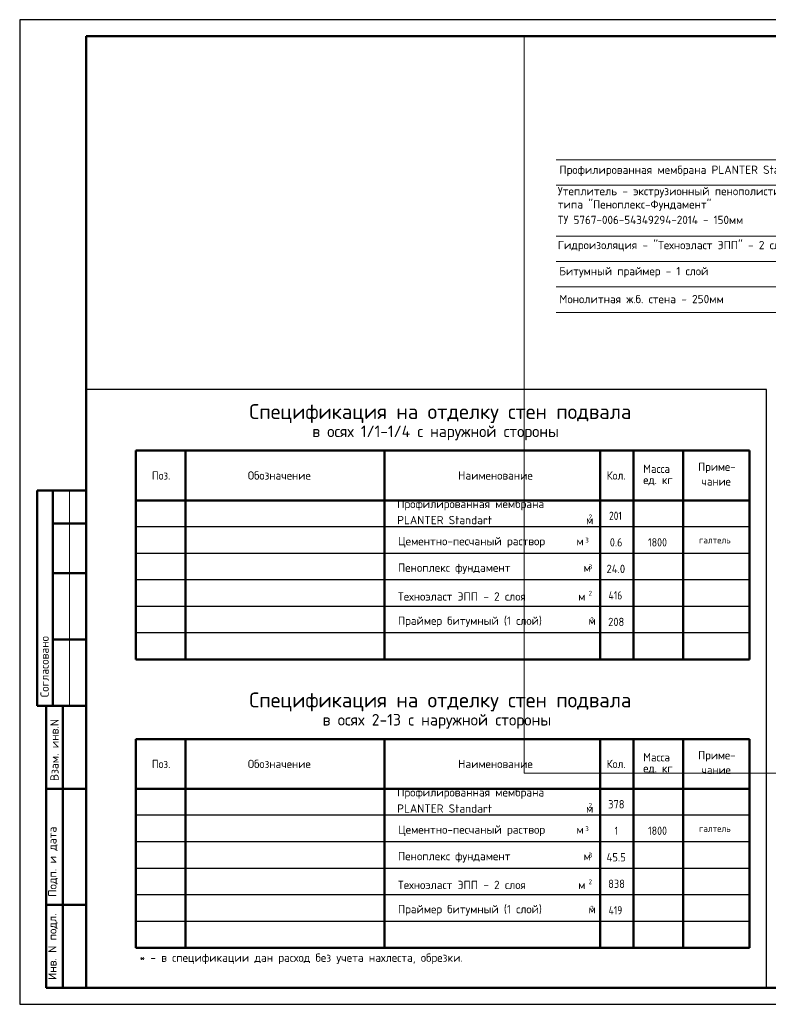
# Model space of a CAD drawing. Header units: millimetres. Extents: x 0 to 42000, y 0 to 29700.
# Tile 1 of 19: x 0 to 22563, y 0 to 29700. Entities that reach past the tile are written whole.
import ezdxf

# ---------------------------------------------------------------- set-up
doc = ezdxf.new("R2010")
doc.units = ezdxf.units.MM
doc.layers.add('Standard', color=7, linetype='Continuous', lineweight=25)
doc.styles.add('ISOCPEUR', font='txt')

msp = doc.modelspace()

# ---------------------------------------------------------------- linework, layer by layer
at = {"layer": 'Standard', "color": 7, "linetype": 'Continuous', "lineweight": 25, "transparency": 33554687}
msp.add_line((2000, 29200), (2000, 1058), dxfattribs=at)
at = {"layer": 'Standard', "color": 7, "linetype": 'Continuous', "lineweight": 13, "transparency": 33554687}
for p, q in [((24413, 25477), (16173, 25477)), ((24413, 24704), (16173, 24704)), ((24413, 23170), (16173, 23170)), ((24413, 22404), (16173, 22404)), ((24413, 22404), (16173, 22404)), ((24413, 21637), (16173, 21637)), ((24413, 20870), (16173, 20870)), ((24413, 20870), (16173, 20870)), ((1500, 15500), (1500, 9000))]:
    msp.add_line(p, q, dxfattribs=at)
at = {"layer": 'Standard', "color": 7, "linetype": 'Continuous', "lineweight": 50, "transparency": 33554687}
for p, q in [((22000, 16701), (3500, 16701)), ((3500, 16701), (3500, 15201)), ((5000, 16701), (5000, 15201)), ((11000, 16701), (11000, 15201)), ((17500, 16701), (17500, 15201)), ((18500, 16701), (18500, 15201)), ((20000, 16701), (20000, 15201)), ((22000, 16701), (22000, 15201)), ((22000, 16701), (22000, 15201)), ((6, 15500), (0, 15500)), ((2000, 15500), (527, 15500)), ((527, 15500), (527, 9000)), ((527, 15500), (527, 9000)), ((1000, 15500), (1000, 9000)), ((22000, 15201), (3500, 15201)), ((3500, 15201), (3500, 10401)), ((5000, 15201), (5000, 10401)), ((11000, 15201), (11000, 10401)), ((17500, 15201), (17500, 10401)), ((18500, 15201), (18500, 10401)), ((20000, 15201), (20000, 10401)), ((22000, 15201), (22000, 10401)), ((2000, 14500), (1000, 14500)), ((2000, 13000), (1000, 13000)), ((2000, 11000), (1000, 11000)), ((22000, 10401), (3500, 10401)), ((0, 9000), (6, 9000)), ((527, 9000), (2000, 9000)), ((800, 500), (800, 9000)), ((800, 500), (800, 9000)), ((1300, 500), (1300, 9000)), ((22000, 8001), (3500, 8001)), ((3500, 8001), (3500, 6501)), ((5000, 8001), (5000, 6501)), ((11000, 8001), (11000, 6501)), ((17500, 8001), (17500, 6501)), ((18500, 8001), (18500, 6501)), ((20000, 8001), (20000, 6501)), ((22000, 8001), (22000, 6501)), ((22000, 8001), (22000, 6501)), ((800, 6500), (2000, 6500)), ((22000, 6501), (3500, 6501)), ((3500, 6501), (3500, 1701)), ((5000, 6501), (5000, 1701)), ((11000, 6501), (11000, 1701)), ((17500, 6501), (17500, 1701)), ((18500, 6501), (18500, 1701)), ((20000, 6501), (20000, 1701)), ((22000, 6501), (22000, 1701)), ((800, 3000), (2000, 3000)), ((22000, 1701), (3500, 1701)), ((2000, 500), (800, 500))]:
    msp.add_line(p, q, dxfattribs=at)
at = {"layer": 'Standard', "color": 7, "linetype": 'Continuous', "lineweight": -3, "transparency": 33554687}
for p, q in [((22000, 15201), (3500, 15201)), ((22000, 14401), (3500, 14401)), ((22000, 13601), (3500, 13601)), ((22000, 12801), (3500, 12801)), ((22000, 12001), (3500, 12001)), ((22000, 11201), (3500, 11201)), ((22000, 6501), (3500, 6501)), ((22000, 5701), (3500, 5701)), ((22000, 4901), (3500, 4901)), ((22000, 4101), (3500, 4101)), ((22000, 3301), (3500, 3301)), ((22000, 2501), (3500, 2501))]:
    msp.add_line(p, q, dxfattribs=at)
at = {"layer": 'Standard', "color": 7, "linetype": 'Continuous', "lineweight": 25, "transparency": 33554687}
msp.add_lwpolyline([(0, 0), (42000, 0), (42000, 29700), (0, 29700), (0, 0)], close=True, dxfattribs=at)
at = {"layer": 'Standard', "color": 7, "linetype": 'Continuous', "lineweight": 50, "transparency": 33554687}
msp.add_lwpolyline([(2000, 29200), (41500, 29200), (41500, 500), (2000, 500), (2000, 29200)], close=True, dxfattribs=at)
at = {"layer": 'Standard', "color": 7, "linetype": 'Continuous', "lineweight": 13, "transparency": 33554687}
for points in [[(41500, 29200), (15200, 29200), (15200, 6972), (41500, 6972), (41500, 29200)], [(16173, 25477), (24413, 25477), (24413, 20870), (16173, 20870)]]:
    msp.add_lwpolyline(points, dxfattribs=at)
at = {"layer": 'Standard', "color": 7, "linetype": 'Continuous', "lineweight": 25, "transparency": 33554687}
msp.add_lwpolyline([(2000, 18546), (2000, 500), (22513, 500), (22513, 18546), (2000, 18546)], dxfattribs=at)

# ---------------------------------------------------------------- texts
at = {"layer": 'Standard', "color": 7, "linetype": 'Continuous', "lineweight": 25, "transparency": 33554687, "attachment_point": 7, "style": 'ISOCPEUR'}
for s, insert, char_height, width in [('\\W0.99;Профилированная\xa0мембрана\xa0PLANTER\xa0Standart', (16265, 24980), 250, 7545.25), ('\\W0.99;Утеплитель\xa0-\xa0экструзионный\xa0пенополистирол', (16219, 24336), 250, 7407.23), ('\\W0.99;типа\xa0"Пеноплекс-Фундамент"\xa0', (16219, 23936), 250, 4996.35), ('\\W0.97;ТУ\xa05767-006-54349294-2014\xa0-\xa0150мм', (16219, 23536), 250, 5918.39), ('\\W0.99;Гидроизоляция\xa0-\xa0"Техноэласт\xa0ЭПП"\xa0-\xa02\xa0слоя', (16219, 22709), 250, 7233.06), ('\\W0.98;Битумный\xa0праймер\xa0-\xa01\xa0слой', (16264, 21923), 250, 4495.06), ('\\W0.99;Монолитная\xa0ж.б.\xa0стена\xa0-\xa0250мм', (16265, 21147), 250, 5171.26), ('\\W0.92;Поз.', (3984, 15826), 250, 727.49), ('\\W0.97;Обозначение', (6876, 15826), 250, 2082.85), ('\\W0.98;Наименование', (13217, 15826), 250, 2320.66), ('\\W0.93;Кол.', (17691, 15826), 250, 740.2), ('\\W0.95;Масса', (18794, 16028), 250, 1043.44), ('\\W0.96;Приме-', (20450, 16022), 250, 1218.73), ('\\W0.95;ед. кг', (18794, 15653), 250, 1042.91), ('\\W0.95;чание', (20550, 15647), 250, 1017.68), ('\\W0.99;Профилированная\xa0мембрана', (11378, 14900), 250, 4520.77), ('\\W0.83;201', (17762, 14610), 250, 577.92), ('\\W0.99;PLANTER\xa0Standart                  м', (11378, 14480), 250, 5898.5), ('\\W0.78;2', (17153, 14626), 150, 163.19), ('\\W0.99;Цементно-песчаный раствор      м', (11401, 13777), 250, 5771.58), ('\\W0.78;3', (17051, 13923), 150, 163.2), ('\\W0.89;0.6', (17787, 13810), 250, 536.38), ('\\W0.87;1800', (18939, 13810), 250, 757.84), ('\\W0.99;Пеноплекс фундамент              м', (11401, 12977), 250, 5872.5), ('\\W0.78;3', (17151, 13123), 150, 163.2), ('\\W0.93;24.0', (17687, 13010), 250, 740.2), ('\\W0.78;2', (17151, 12323), 150, 163.2), ('\\W0.99;Техноэласт ЭПП - 2 слоя          м', (11401, 12177), 250, 5872.5), ('\\W0.83;416', (17750, 12210), 250, 603.89), ('\\W0.98;Праймер битумный (1 слой)         м', (11401, 11377), 250, 5921.08), ('\\W0.78;2', (17201, 11523), 150, 163.21), ('\\W0.91;208', (17738, 11410), 250, 638.62), ('\\W0.95;Масса', (18794, 7328), 250, 1043.44), ('\\W0.96;Приме-', (20450, 7322), 250, 1218.73), ('\\W0.92;Поз.', (3984, 7126), 250, 727.49), ('\\W0.97;Обозначение', (6876, 7126), 250, 2082.85), ('\\W0.98;Наименование', (13217, 7126), 250, 2320.66), ('\\W0.93;Кол.', (17691, 7126), 250, 740.2), ('\\W0.95;ед. кг', (18794, 6953), 250, 1042.91), ('\\W0.95;чание', (20550, 6947), 250, 1017.68), ('\\W0.99;Профилированная\xa0мембрана', (11378, 6200), 250, 4520.77), ('\\W0.99;PLANTER\xa0Standart                  м', (11378, 5780), 250, 5898.5), ('\\W0.78;2', (17153, 5926), 150, 163.19), ('\\W0.91;378', (17738, 5910), 250, 638.62), ('\\W0.99;Цементно-песчаный раствор      м', (11401, 5077), 250, 5771.58), ('\\W0.78;3', (17051, 5223), 150, 163.2), ('\\W0.56;1', (17938, 5110), 250, 194.43), ('\\W0.87;1800', (18939, 5110), 250, 757.84), ('\\W0.99;Пеноплекс фундамент              м', (11401, 4277), 250, 5872.5), ('\\W0.78;3', (17151, 4423), 150, 163.2), ('\\W0.93;45.5', (17687, 4310), 250, 740.2), ('\\W0.99;Техноэласт ЭПП - 2 слоя          м', (11401, 3477), 250, 5872.5), ('\\W0.78;2', (17151, 3623), 150, 163.2), ('\\W0.91;838', (17738, 3510), 250, 638.62), ('\\W0.78;2', (17201, 2823), 150, 163.21), ('\\W0.98;Праймер битумный (1 слой)         м', (11401, 2677), 250, 5921.08), ('\\W0.83;419', (17750, 2710), 250, 603.89), ('\\W0.99;* - в спецификации дан расход без учета нахлеста, обрезки.', (3613, 1213), 250, 10131.74)]:
    msp.add_mtext(s, dxfattribs=dict(at, insert=insert, char_height=char_height, width=width))
at = {"layer": 'Standard', "color": 7, "linetype": 'Continuous', "lineweight": 50, "transparency": 33554687, "attachment_point": 7, "style": 'ISOCPEUR'}
for s, insert, char_height, width in [('\\W0.99;Спецификация на отделку стен подвала', (6922, 17533), 450, 11871.81), ('\\W0.97;в осях 1/1-1/4 с наружной стороны', (8816, 17013), 350, 8005.58), ('\\W0.99;Спецификация на отделку стен подвала', (6922, 8833), 450, 11871.81), ('\\W0.98;в осях 2-13 с наружной стороны', (9127, 8313), 350, 7378.41)]:
    msp.add_mtext(s, dxfattribs=dict(at, insert=insert, char_height=char_height, width=width))
at = {"layer": 'Standard', "color": 7, "linetype": 'Continuous', "lineweight": 18, "transparency": 33554687, "char_height": 200, "width": 1135.57, "attachment_point": 7, "style": 'ISOCPEUR'}
for insert in [(20480, 13901), (20480, 5201)]:
    msp.add_mtext('\\W0.96;галтель', dxfattribs=dict(at, insert=insert))
at = {"layer": 'Standard', "color": 7, "linetype": 'Continuous', "lineweight": 50, "transparency": 33554687, "char_height": 250, "attachment_point": 7, "rotation": 90, "style": 'ISOCPEUR'}
for s, insert, width in [('\\A1;{\\fISOCPEUR|i0|b0;\\H250.000000;\\W1.000000;\\C7;Согласовано}\\P', (875, 9261), 2071.88), ('\\A1;{\\fISOCPEUR|i0|b0;\\H250.000000;\\W1.000000;\\C7;Взам. инв.N}\\P', (1173, 6736), 1909.1), ('\\A1;{\\fISOCPEUR|i0|b0;\\H250.000000;\\W1.000000;\\C7;Подп. и дата}\\P', (1149, 3242), 2197.06), ('\\A1;{\\fISOCPEUR|i0|b0;\\H250.000000;\\W1.000000;\\C7;Инв. N подл.}\\P', (1149, 734), 2021.79)]:
    msp.add_mtext(s, dxfattribs=dict(at, insert=insert, width=width))

doc.saveas('drawing.dxf')
